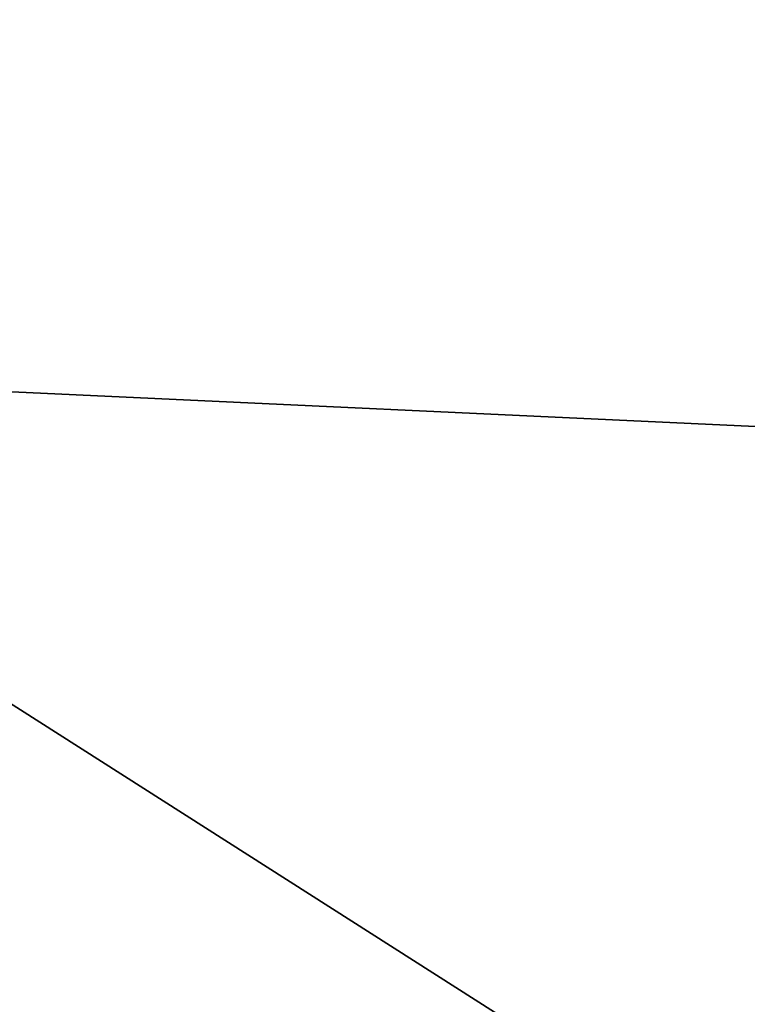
# Model space of a CAD drawing. Extents: x 5 to 565, y -280 to 280.
# Tile 211 of 256: x 208.2129 to 208.21876, y -52.24702 to -52.23909. Entities that reach past the tile are written whole.
import ezdxf

# ---------------------------------------------------------------- set-up
doc = ezdxf.new("R2010")
doc.units = 0
doc.header["$LTSCALE"] = 25.4
doc.layers.get('0').update_dxf_attribs({"color": 13, "linetype": 'CONTINUOUS'})

# ---------------------------------------------------------------- blocks, each defined once
blk = doc.blocks.new('GRUPUJ_1')
at = {"color": 254}
mesh = blk.add_polyface(dxfattribs=at)
corners = [(15.5853271, 40.8948097, 10.1343394), (15.6816559, 40.5533829, 10.4099808), (15.5397491, 40.6478386, 10.5068388)]
mesh.append_faces([[corners[k] for k in face] for face in [(0, 1, 2)]], dxfattribs={"color": 254})
mesh = blk.add_polyface(dxfattribs=at)
corners = [(15.5852814, 40.5579147, 10.7500105), (15.5397491, 40.6478386, 10.5068388), (15.6816559, 40.5533829, 10.4099808)]
mesh.append_faces([[corners[k] for k in face] for face in [(0, 1, 2)]], dxfattribs={"color": 254})
mesh = blk.add_polyface(dxfattribs=at)
corners = [(15.893158, 40.3616295, 139.8656645), (15.5852814, 40.5579147, 10.7500105), (15.893158, 40.3616295, 10.7500105)]
mesh.append_faces([[corners[k] for k in face] for face in [(0, 1, 2)]], dxfattribs={"color": 254})
mesh = blk.add_polyface(dxfattribs=at)
corners = [(15.5852814, 40.5579147, 10.7500105), (15.6816559, 40.5533829, 10.4099808), (15.893158, 40.3616295, 10.7500105)]
mesh.append_faces([[corners[k] for k in face] for face in [(0, 1, 2)]], dxfattribs={"color": 254})
blk = doc.blocks.new('CRISTAL-M-7628-7627_STL')
at = {"color": 0}
blk.add_blockref('GRUPUJ_1', (192.623291, -92.7998047, 0.0016298), dxfattribs=at)
blk = doc.blocks.new('GRUPUJ_6')
at = {"color": 0}
blk.add_blockref('CRISTAL-M-7628-7627_STL', (-5.3795495, 280, -0.0016298), dxfattribs=at)

msp = doc.modelspace()

# ---------------------------------------------------------------- block references
at = {"color": 0}
msp.add_blockref('GRUPUJ_6', (5.3795495, -280, 0.0016298), dxfattribs=at)

doc.saveas('drawing.dxf')
